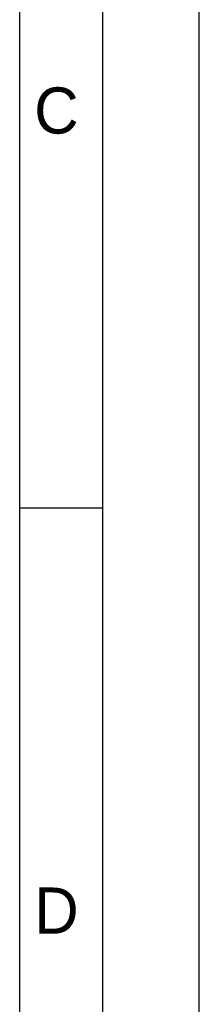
# Model space of a CAD drawing. Header units: millimetres. Extents: x 0 to 420, y -116 to 297.
# Tile 47 of 73: x 407 to 420, y 86 to 157. Entities that reach past the tile are written whole.
import ezdxf

# ---------------------------------------------------------------- set-up
doc = ezdxf.new("R2010")
doc.units = ezdxf.units.MM
doc.header["$LTSCALE"] = 23.1
doc.layers.get('0').update_dxf_attribs({"linetype": 'CONTINUOUS'})
doc.styles.add('TEXTSTYLE_2', font='txt')

msp = doc.modelspace()

# ---------------------------------------------------------------- linework, layer by layer
at = {"color": 7, "linetype": 'Continuous'}
for p, q in [((420, 0), (420, 297)), ((407, 51), (407, 289)), ((413, 289), (413, 6)), ((413, 122), (407, 122))]:
    msp.add_line(p, q, dxfattribs=at)

# ---------------------------------------------------------------- texts
at = {"color": 2, "linetype": 'Continuous', "char_height": 3.337, "width": 3.33735, "attachment_point": 1, "line_spacing_factor": 0.9, "style": 'TEXTSTYLE_2'}
for s, insert in [('C', (408.049, 152.426)), ('D', (408.049, 94.569))]:
    msp.add_mtext(s, dxfattribs=dict(at, insert=insert))

doc.saveas('drawing.dxf')
